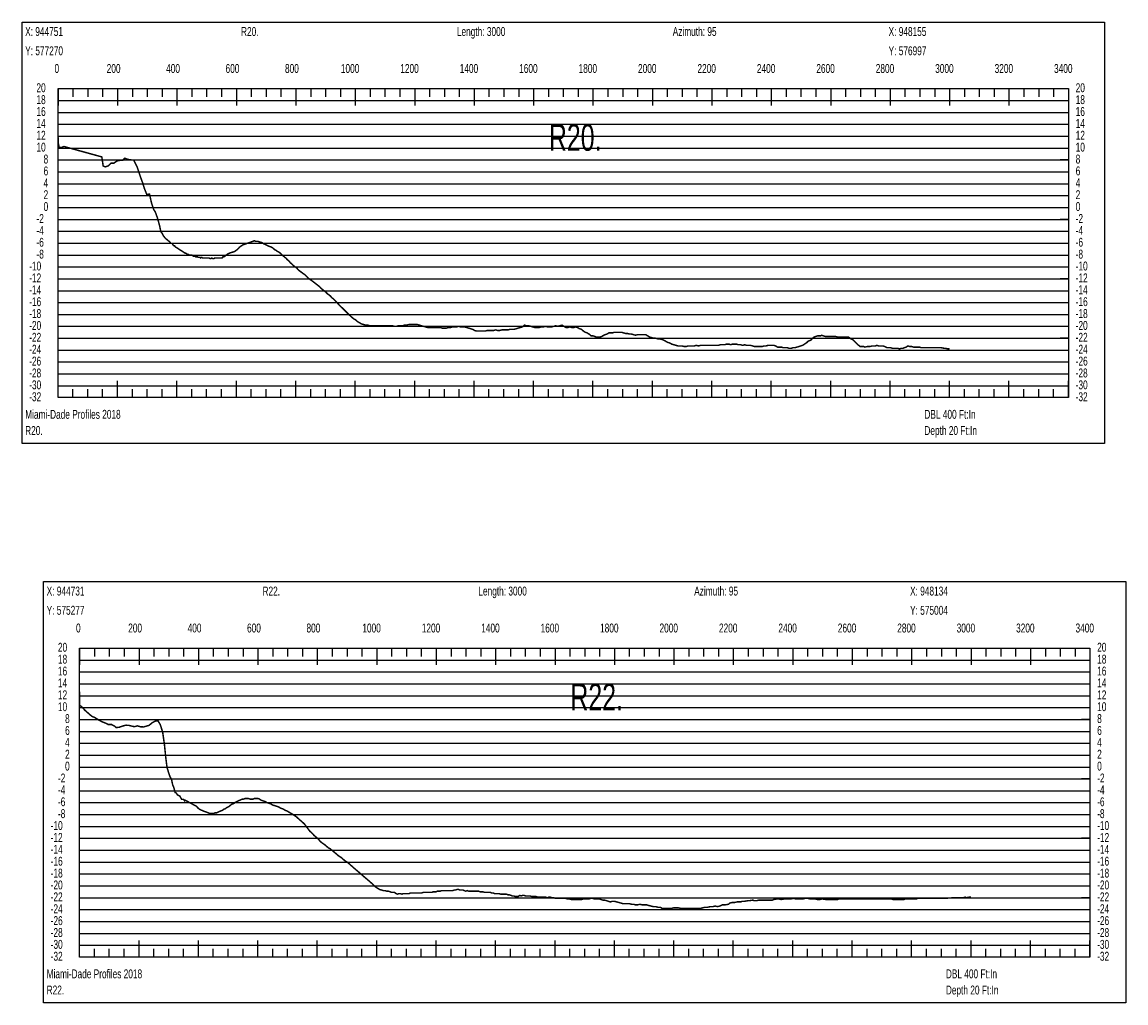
# Model space of a CAD drawing. Header units: inches. Extents: x 471865 to 538526, y 1054316 to 1102451.
# Tile 11 of 114: x 476383 to 480097, y 1067989 to 1071291. Entities that reach past the tile are written whole.
import ezdxf

# ---------------------------------------------------------------- set-up
doc = ezdxf.new("R2010")
doc.units = ezdxf.units.IN
doc.header["$MEASUREMENT"] = 0
for name, color, linetype in [('LABELS', 7, 'Continuous'), ('X_Gr1', 7, 'Continuous'), ('XSECTION', 7, 'Continuous')]:
    doc.layers.add(name, color=color, linetype=linetype)
doc.styles.get("Standard").update_dxf_attribs({"font": 'arial.ttf'})

msp = doc.modelspace()

# ---------------------------------------------------------------- linework, layer by layer
at = {"layer": 'X_Gr1', "color": 6, "linetype": 'Continuous', "lineweight": 18, "true_color": 0xff00ff, "transparency": 33554687, "const_width": 5}
for points in [[(476504, 1070903.7), (476504, 1070903.7), (476504.2, 1070885.2), (476508, 1070867.6), (476517.8, 1070869.3), (476523.8, 1070871.8), (476651.1, 1070836.7), (476655.8, 1070806.1), (476663.1, 1070803.3), (476672.6, 1070806.4), (476682.3, 1070815.9), (476692, 1070815.8), (476702.1, 1070823.1), (476711.5, 1070825), (476721.3, 1070825.3), (476728.6, 1070832.3), (476739, 1070828.2), (476748.7, 1070826.7), (476758.2, 1070826.1), (476770.8, 1070801.1), (476779.7, 1070773.6), (476788.4, 1070749.7), (476794.4, 1070730.3), (476802.4, 1070710.4), (476811.7, 1070711.5), (476818, 1070683.3), (476825.3, 1070660.5), (476831, 1070651.7), (476838, 1070632.5), (476845.3, 1070606.2), (476849.9, 1070585), (476853.9, 1070579.8), (476859, 1070570.4), (476863.7, 1070564.4), (476868.4, 1070560.1), (476873.5, 1070555.6), (476878.4, 1070552), (476883.3, 1070546.1), (476887.8, 1070545.2), (476892.2, 1070538.2), (476895.7, 1070537.6), (476899, 1070533.7), (476900.9, 1070532.5), (476907.1, 1070528.5), (476913.3, 1070524.5), (476919.5, 1070520.5), (476925.7, 1070516.5), (476931.8, 1070512.5), (476934.1, 1070512.5), (476936.8, 1070510.5), (476939.8, 1070508.5), (476942.9, 1070508.5), (476945.7, 1070506.5), (476948.1, 1070506.5), (476950.1, 1070506.5), (476952, 1070506.5), (476954.2, 1070506.5), (476956.2, 1070504.5), (476957.9, 1070504.5), (476959.7, 1070502.5), (476961.6, 1070502.5), (476963.3, 1070502.5), (476965.2, 1070502.5), (476967.4, 1070500.5), (476969.3, 1070500.5), (476970.9, 1070500.5), (476973.1, 1070500.5), (476975.5, 1070498.5), (476977.6, 1070498.5), (476979.3, 1070498.5), (476981.2, 1070498.5), (476983.2, 1070496.5), (476985.3, 1070498.5), (476987.4, 1070498.5), (476989.7, 1070496.5), (476992, 1070496.5), (476994.4, 1070496.5), (476996.7, 1070496.5), (476998.9, 1070496.5), (477001.3, 1070496.5), (477003.7, 1070496.5), (477006.3, 1070496.5), (477009.2, 1070496.5), (477012.5, 1070496.5), (477015.7, 1070494.5), (477018.4, 1070494.5), (477021.3, 1070496.5), (477024.9, 1070494.5), (477028.4, 1070494.5), (477031.2, 1070496.5), (477033.9, 1070496.5), (477037.3, 1070496.5), (477041, 1070496.5), (477044.1, 1070496.5), (477046.7, 1070496.5), (477049.6, 1070496.5), (477052.8, 1070496.5), (477055.9, 1070496.5), (477058.8, 1070500.5), (477062.3, 1070500.5), (477075.5, 1070510.5), (477080.2, 1070512.5), (477086, 1070514.5), (477092.2, 1070516.5), (477098.2, 1070518.5), (477103.7, 1070522.5), (477108.9, 1070526.5), (477114.1, 1070532.5), (477119.6, 1070536.5), (477125.3, 1070540.5), (477131.2, 1070542.5), (477136.9, 1070544.5), (477142.5, 1070546.5), (477148.1, 1070548.5), (477153.6, 1070550.5), (477164.4, 1070554.5), (477170, 1070552.5), (477175.9, 1070552.5), (477182.5, 1070550.5), (477189.3, 1070548.5), (477195.4, 1070544.5), (477200.3, 1070542.5), (477204.2, 1070540.5), (477208, 1070538.5), (477212.6, 1070536.5), (477217.8, 1070534.5), (477223.4, 1070532.5), (477228.5, 1070528.5), (477233, 1070524.5), (477237.4, 1070522.5), (477242.1, 1070518.5), (477247.1, 1070516.5), (477251.9, 1070512.5), (477256.4, 1070508.5), (477260.5, 1070504.5), (477265, 1070500.5), (477270.2, 1070496.5), (477275.8, 1070490.5), (477280.9, 1070486.5), (477285.4, 1070480.5), (477290.4, 1070476.5), (477296.2, 1070470.5), (477302.1, 1070466.5), (477307.5, 1070462.5), (477312.4, 1070456.5), (477317.4, 1070452.5), (477322.8, 1070448.5), (477328.4, 1070444.5), (477334.3, 1070440.5), (477340.3, 1070434.5), (477345.9, 1070428.5), (477351.5, 1070424.5), (477357.2, 1070420.5), (477362.7, 1070416.5), (477367.9, 1070412.5), (477372.9, 1070408.5), (477378.1, 1070404.5), (477383.4, 1070400.5), (477388.7, 1070394.5), (477393.7, 1070390.5), (477398.7, 1070386.5), (477404.2, 1070382.5), (477409.8, 1070376.5), (477415.2, 1070372.5), (477420.4, 1070368.5), (477425.6, 1070362.5), (477430.9, 1070358.5), (477436.7, 1070352.5), (477442.5, 1070346.5), (477448.1, 1070340.5), (477453.8, 1070334.5), (477460.1, 1070328.5), (477466.3, 1070322.5), (477472.2, 1070316.5), (477478.1, 1070310.5), (477484.3, 1070304.5), (477490.9, 1070298.5), (477497.8, 1070292.5), (477504.8, 1070288.5), (477511.6, 1070282.5), (477518.3, 1070278.5), (477525.3, 1070274.5), (477532.4, 1070272.5), (477539.3, 1070270.5), (477546.2, 1070270.5), (477553.2, 1070268.5), (477560.1, 1070268.5), (477566.8, 1070268.5), (477573.8, 1070268.5), (477581, 1070268.5), (477587.8, 1070268.5), (477594.4, 1070268.5), (477601.2, 1070268.5), (477608.4, 1070268.5), (477615.4, 1070268.5), (477622, 1070268.5), (477628.9, 1070268.5), (477635.9, 1070266.5), (477642.8, 1070266.5), (477649.4, 1070268.5), (477656, 1070268.5), (477662.8, 1070268.5), (477669.8, 1070270.5), (477677.1, 1070270.5), (477684.2, 1070272.5), (477691.3, 1070272.5), (477698.5, 1070272.5), (477705.6, 1070272.5), (477712.8, 1070272.5), (477719.8, 1070270.5), (477726.6, 1070268.5), (477733.5, 1070266.5), (477740.6, 1070264.5), (477747.9, 1070262.5), (477754.9, 1070262.5), (477761.9, 1070262.5), (477769.1, 1070262.5), (477776.2, 1070262.5), (477783.2, 1070262.5), (477789.9, 1070262.5), (477796.6, 1070260.5), (477803.7, 1070260.5), (477810.8, 1070260.5), (477817.8, 1070262.5), (477824.5, 1070262.5), (477831.4, 1070264.5), (477838.6, 1070264.5), (477845.3, 1070264.5), (477851.9, 1070266.5), (477858.5, 1070264.5), (477865.2, 1070264.5), (477872.1, 1070264.5), (477879, 1070262.5), (477885.6, 1070260.5), (477892.1, 1070258.5), (477898.8, 1070256.5), (477905.8, 1070252.5), (477912.7, 1070250.5), (477919.6, 1070250.5), (477926.7, 1070250.5), (477933.9, 1070250.5), (477940.9, 1070250.5), (477947.9, 1070252.5), (477955.1, 1070252.5), (477962.3, 1070252.5), (477969.3, 1070252.5), (477976.3, 1070254.5), (477983.2, 1070252.5), (477990.1, 1070252.5), (477997.1, 1070254.5), (478004.1, 1070254.5), (478011.3, 1070254.5), (478018.1, 1070254.5), (478025.1, 1070256.5), (478032.1, 1070256.5), (478039.3, 1070256.5), (478046, 1070258.5), (478052.6, 1070260.5), (478059.3, 1070262.5), (478066.3, 1070264.5), (478073.5, 1070270.5), (478080.7, 1070268.5), (478087.7, 1070268.5), (478094.6, 1070266.5), (478101.5, 1070264.5), (478108.6, 1070262.5), (478115.9, 1070262.5), (478123, 1070262.5), (478130.1, 1070264.5), (478137.1, 1070264.5), (478144.1, 1070266.5), (478151.1, 1070264.5), (478158.1, 1070264.5), (478165.1, 1070264.5), (478171.9, 1070266.5), (478178.6, 1070268.5), (478185.8, 1070266.5), (478192.8, 1070268.5), (478199.7, 1070270.5), (478206.3, 1070266.5), (478213, 1070262.5), (478219.6, 1070262.5), (478226.2, 1070264.5), (478232.9, 1070262.5), (478239.5, 1070262.5), (478245.6, 1070264.5), (478252, 1070262.5), (478258.5, 1070258.5), (478265.2, 1070256.5), (478271.9, 1070250.5), (478278, 1070246.5), (478284.1, 1070244.5), (478290.8, 1070240.5), (478297.7, 1070234.5), (478303.8, 1070234.5), (478309.5, 1070232.5), (478315.4, 1070230.5), (478321.6, 1070230.5), (478328.3, 1070230.5), (478334.4, 1070232.5), (478339.9, 1070236.5), (478345.6, 1070238.5), (478351.5, 1070240.5), (478357.7, 1070244.5), (478363.9, 1070244.5), (478369.9, 1070244.5), (478375.7, 1070246.5), (478381.7, 1070246.5), (478388.3, 1070246.5), (478394.8, 1070246.5), (478400.8, 1070246.5), (478406.9, 1070244.5), (478413.4, 1070242.5), (478420.5, 1070242.5), (478427.1, 1070240.5), (478433.5, 1070240.5), (478440.3, 1070238.5), (478447.1, 1070236.5), (478454.1, 1070238.5), (478460.9, 1070238.5), (478467.5, 1070238.5), (478474.1, 1070238.5), (478481, 1070238.5), (478488.2, 1070234.5), (478494.8, 1070230.5), (478501.2, 1070228.5), (478507.7, 1070226.5), (478514.5, 1070226.5), (478521.5, 1070224.5), (478528.3, 1070224.5), (478534.7, 1070222.5), (478541.4, 1070220.5), (478548.2, 1070216.5), (478555.2, 1070212.5), (478562.2, 1070210.5), (478569.1, 1070206.5), (478576.1, 1070204.5), (478583.2, 1070202.5), (478590.3, 1070200.5), (478597.1, 1070200.5), (478603.7, 1070200.5), (478610.6, 1070198.5), (478617.5, 1070198.5), (478624.5, 1070200.5), (478631.7, 1070200.5), (478638.5, 1070200.5), (478645.1, 1070200.5), (478651.9, 1070202.5), (478659, 1070200.5), (478666, 1070202.5), (478672.8, 1070202.5), (478679.4, 1070202.5), (478685.7, 1070202.5), (478692.4, 1070202.5), (478699.3, 1070202.5), (478706.1, 1070202.5), (478712.7, 1070202.5), (478719.2, 1070202.5), (478725.9, 1070202.5), (478732.4, 1070204.5), (478739.1, 1070204.5), (478746.2, 1070204.5), (478753, 1070206.5), (478763.2, 1070206.5), (478766.5, 1070204.5), (478773.5, 1070206.5), (478780.6, 1070206.5), (478787.4, 1070206.5), (478794, 1070204.5), (478800.7, 1070204.5), (478807.7, 1070202.5), (478814.6, 1070204.5), (478821.1, 1070202.5), (478827.7, 1070202.5), (478834.4, 1070202.5), (478841.1, 1070200.5), (478847.8, 1070198.5), (478854.1, 1070198.5), (478860.6, 1070198.5), (478867.1, 1070198.5), (478873.5, 1070198.5), (478880.1, 1070200.5), (478886.6, 1070200.5), (478893.1, 1070202.5), (478899.6, 1070202.5), (478906.3, 1070202.5), (478912.7, 1070202.5), (478918.8, 1070200.5), (478925.4, 1070196.5), (478932.1, 1070196.5), (478938.3, 1070196.5), (478944.4, 1070194.5), (478950.7, 1070194.5), (478957.6, 1070194.5), (478964.6, 1070192.5), (478971.1, 1070192.5), (478977.3, 1070194.5), (478983.8, 1070194.5), (478990.4, 1070196.5), (478996.8, 1070198.5), (479003, 1070200.5), (479009.5, 1070202.5), (479015.7, 1070206.5), (479021.9, 1070210.5), (479028.2, 1070216.5), (479038, 1070220.5), (479041.4, 1070224.5), (479047.9, 1070230.5), (479054.2, 1070232.5), (479060.6, 1070234.5), (479070.3, 1070234.5), (479073.5, 1070236.5), (479079.5, 1070234.5), (479085.8, 1070232.5), (479092.4, 1070232.5), (479099.4, 1070232.5), (479106.5, 1070232.5), (479113.2, 1070232.5), (479119.8, 1070232.5), (479126.9, 1070230.5), (479138.3, 1070230.5), (479142.3, 1070230.5), (479149.7, 1070230.5), (479156.8, 1070230.5), (479164, 1070230.5), (479171.6, 1070224.5), (479179.6, 1070220.5), (479187.5, 1070212.5), (479195.5, 1070204.5), (479203.3, 1070198.5), (479214.8, 1070198.5), (479218.9, 1070196.5), (479227.3, 1070198.5), (479235.9, 1070198.5), (479244, 1070200.5), (479254.9, 1070200.5), (479258.5, 1070202.5), (479265.8, 1070200.5), (479277, 1070200.5), (479280.6, 1070200.5), (479290.2, 1070196.5), (479293.2, 1070194.5), (479299.2, 1070194.5), (479305.7, 1070194.5), (479312.1, 1070192.5), (479320.5, 1070192.5), (479323.3, 1070192.5), (479329.2, 1070192.5), (479335.5, 1070190.5), (479341.2, 1070192.5), (479346.5, 1070192.5), (479352.2, 1070194.5), (479358, 1070196.5), (479364, 1070200.5), (479370.2, 1070198.5), (479376.4, 1070198.5), (479382.8, 1070196.5), (479389.2, 1070196.5), (479395.7, 1070196.5), (479402.5, 1070196.5), (479409.5, 1070194.5), (479416.6, 1070194.5), (479423.2, 1070194.5), (479433.4, 1070194.5), (479436.8, 1070194.5), (479443.5, 1070194.5), (479450.2, 1070194.5), (479456.7, 1070194.5), (479466.3, 1070194.5), (479469.5, 1070194.5), (479476.1, 1070194.5), (479486.6, 1070192.5), (479489.9, 1070192.5), (479499.4, 1070190.5), (479502.6, 1070190.5), (479504, 1070190.1)], [(476576.3, 1069037.1), (476576.3, 1069037.1), (476576.9, 1068991.1), (476585.8, 1068983.9), (476593.7, 1068974.7), (476606.8, 1068963.3), (476617.1, 1068954.2), (476628, 1068949.5), (476638.7, 1068942.7), (476650.1, 1068936.4), (476663.1, 1068931.2), (476672.8, 1068926.2), (476683.7, 1068926.5), (476693.9, 1068920.8), (476699.7, 1068916), (476710.9, 1068917.4), (476721.5, 1068921.2), (476732.3, 1068924), (476742.6, 1068923.4), (476749.5, 1068921.5), (476760.7, 1068919), (476771, 1068921.8), (476782, 1068918.5), (476792, 1068918.2), (476801.4, 1068921), (476810.5, 1068923.5), (476820.2, 1068932.1), (476830.8, 1068937.7), (476839.9, 1068939.2), (476847.8, 1068925.9), (476855.8, 1068901.3), (476861.9, 1068858.8), (476866.2, 1068816.6), (476870.7, 1068781.4), (476874.9, 1068767.8), (476880.9, 1068749.9), (476885.6, 1068742.5), (476889.8, 1068722.4), (476893, 1068716), (476897.9, 1068697.3), (476901.5, 1068696), (476906.2, 1068689), (476910.2, 1068687.1), (476914.1, 1068685.2), (476919.4, 1068675), (476927.8, 1068673.7), (476929.8, 1068669.2), (476932.2, 1068671.3), (476938.5, 1068667.9), (476944.8, 1068664.4), (476951.1, 1068661), (476957.5, 1068657.6), (476963.8, 1068654.1), (476969.3, 1068651.3), (476974.7, 1068645.3), (476979.7, 1068641.3), (476984, 1068639.3), (476988, 1068637.3), (476992.6, 1068635.3), (476998.1, 1068633.3), (477003.6, 1068631.3), (477008.8, 1068629.3), (477013.5, 1068627.3), (477017.9, 1068627.3), (477022.7, 1068627.3), (477027.9, 1068627.3), (477033.2, 1068629.3), (477037.9, 1068629.3), (477042.1, 1068631.3), (477046.4, 1068633.3), (477051.2, 1068635.3), (477056.6, 1068637.3), (477062.1, 1068641.3), (477067.3, 1068643.3), (477072.4, 1068647.3), (477077.4, 1068649.3), (477082.6, 1068653.3), (477087.4, 1068657.3), (477092.1, 1068659.3), (477097, 1068661.3), (477101.6, 1068665.3), (477105.9, 1068667.3), (477110.2, 1068669.3), (477114.8, 1068671.3), (477119.6, 1068673.3), (477124, 1068675.3), (477128.4, 1068675.3), (477133.2, 1068677.3), (477138.7, 1068677.3), (477144.4, 1068677.3), (477149.9, 1068675.3), (477155.4, 1068675.3), (477160.5, 1068675.3), (477164.7, 1068677.3), (477168.6, 1068677.3), (477172.6, 1068677.3), (477177.1, 1068677.3), (477182, 1068675.3), (477187.5, 1068671.3), (477193.9, 1068669.3), (477200.5, 1068667.3), (477207, 1068663.3), (477213.4, 1068661.3), (477219.7, 1068659.3), (477226.1, 1068655.3), (477232.5, 1068653.3), (477239, 1068651.3), (477245.6, 1068649.3), (477251.8, 1068645.3), (477257.4, 1068643.3), (477262.8, 1068641.3), (477268.3, 1068637.3), (477274.4, 1068635.3), (477281, 1068631.3), (477288, 1068627.3), (477294.6, 1068623.3), (477300.8, 1068619.3), (477306.6, 1068615.3), (477312.8, 1068609.3), (477319.7, 1068603.3), (477326.6, 1068597.3), (477333.1, 1068591.3), (477339.1, 1068583.3), (477345, 1068575.3), (477351.2, 1068567.3), (477358, 1068561.3), (477365.2, 1068553.3), (477372.3, 1068547.3), (477379.2, 1068541.3), (477386, 1068533.3), (477392.7, 1068527.3), (477399.4, 1068523.3), (477406.4, 1068517.3), (477413.4, 1068511.3), (477420.7, 1068507.3), (477427.8, 1068501.3), (477434.9, 1068495.3), (477442.1, 1068489.3), (477449.1, 1068483.3), (477456, 1068479.3), (477462.8, 1068473.3), (477469.7, 1068467.3), (477476.8, 1068463.3), (477483.8, 1068457.3), (477490.7, 1068451.3), (477497.4, 1068445.3), (477504.3, 1068439.3), (477511.4, 1068433.3), (477518.5, 1068427.3), (477525.3, 1068421.3), (477532.1, 1068415.3), (477539.2, 1068409.3), (477546.3, 1068403.3), (477553.2, 1068397.3), (477560, 1068391.3), (477566.4, 1068385.3), (477572.7, 1068379.3), (477579.2, 1068375.3), (477585.7, 1068371.3), (477592, 1068369.3), (477598, 1068367.3), (477604.1, 1068367.3), (477610, 1068365.3), (477615.6, 1068365.3), (477621.2, 1068363.3), (477626.7, 1068361.3), (477631.8, 1068361.3), (477636.3, 1068361.3), (477641.2, 1068357.3), (477646.5, 1068355.3), (477651.3, 1068357.3), (477655.8, 1068357.3), (477660.9, 1068355.3), (477666.3, 1068357.3), (477671, 1068357.3), (477675.5, 1068357.3), (477680.2, 1068357.3), (477685.2, 1068357.3), (477690.1, 1068359.3), (477694.8, 1068359.3), (477699.3, 1068359.3), (477704.1, 1068359.3), (477709, 1068359.3), (477713.8, 1068359.3), (477718.6, 1068359.3), (477723.2, 1068359.3), (477727.9, 1068359.3), (477732.7, 1068361.3), (477737.7, 1068361.3), (477742.4, 1068361.3), (477747, 1068361.3), (477751.8, 1068361.3), (477756.6, 1068361.3), (477761.4, 1068361.3), (477766.4, 1068363.3), (477771.2, 1068363.3), (477775.8, 1068363.3), (477780.4, 1068365.3), (477785.2, 1068365.3), (477789.9, 1068365.3), (477794.4, 1068367.3), (477799.1, 1068367.3), (477803.8, 1068367.3), (477808.3, 1068367.3), (477813.1, 1068367.3), (477818.1, 1068367.3), (477823, 1068367.3), (477827.5, 1068367.3), (477832.2, 1068367.3), (477837.3, 1068369.3), (477842.2, 1068369.3), (477846.7, 1068371.3), (477851.2, 1068371.3), (477856.3, 1068369.3), (477861.5, 1068369.3), (477866.2, 1068369.3), (477870.9, 1068367.3), (477875.8, 1068365.3), (477880.6, 1068367.3), (477885.6, 1068365.3), (477890.4, 1068365.3), (477895.1, 1068365.3), (477899.7, 1068365.3), (477904.6, 1068365.3), (477909.6, 1068365.3), (477914.6, 1068365.3), (477919.5, 1068365.3), (477924.2, 1068363.3), (477929.1, 1068363.3), (477934.1, 1068363.3), (477939, 1068361.3), (477943.8, 1068361.3), (477948.6, 1068361.3), (477953.4, 1068361.3), (477958.4, 1068361.3), (477963.4, 1068359.3), (477968.4, 1068359.3), (477973, 1068357.3), (477977.6, 1068357.3), (477982.8, 1068357.3), (477988.1, 1068357.3), (477992.9, 1068355.3), (477997.7, 1068355.3), (478002.9, 1068355.3), (478008.2, 1068355.3), (478013, 1068355.3), (478017.6, 1068353.3), (478022.5, 1068353.3), (478027.6, 1068351.3), (478032.5, 1068349.3), (478037.3, 1068349.3), (478042.3, 1068347.3), (478047.4, 1068347.3), (478052.5, 1068347.3), (478057.5, 1068351.3), (478062.3, 1068349.3), (478067.4, 1068351.3), (478072.3, 1068351.3), (478077.5, 1068349.3), (478082.7, 1068349.3), (478087.6, 1068349.3), (478092.5, 1068349.3), (478097.7, 1068347.3), (478103.1, 1068347.3), (478108.4, 1068347.3), (478113.2, 1068347.3), (478118.3, 1068345.3), (478123.7, 1068345.3), (478129.2, 1068345.3), (478134.6, 1068345.3), (478139.5, 1068345.3), (478144.8, 1068345.3), (478150.3, 1068343.3), (478155.5, 1068345.3), (478160.6, 1068345.3), (478166, 1068343.3), (478171.9, 1068343.3), (478177.7, 1068341.3), (478183.2, 1068341.3), (478188.7, 1068341.3), (478194.3, 1068341.3), (478200.3, 1068341.3), (478206.2, 1068341.3), (478211.9, 1068341.3), (478218, 1068339.3), (478224.5, 1068339.3), (478231.3, 1068337.3), (478237.9, 1068337.3), (478244.1, 1068337.3), (478250.8, 1068337.3), (478257.9, 1068337.3), (478265.2, 1068337.3), (478271.7, 1068339.3), (478277.8, 1068339.3), (478284.3, 1068339.3), (478290.8, 1068339.3), (478297, 1068341.3), (478302.8, 1068341.3), (478308.5, 1068339.3), (478314.3, 1068339.3), (478322.8, 1068339.3), (478325.6, 1068339.3), (478331.1, 1068337.3), (478336.8, 1068335.3), (478343.2, 1068335.3), (478349.8, 1068333.3), (478356.3, 1068331.3), (478362.5, 1068329.3), (478368.7, 1068331.3), (478376, 1068331.3), (478383.6, 1068329.3), (478391.1, 1068327.3), (478398.1, 1068325.3), (478404.7, 1068323.3), (478411.7, 1068323.3), (478418.8, 1068323.3), (478426.3, 1068323.3), (478433.7, 1068321.3), (478440.6, 1068321.3), (478447.2, 1068319.3), (478454, 1068319.3), (478461.9, 1068321.3), (478470.1, 1068319.3), (478477.7, 1068319.3), (478484.6, 1068319.3), (478491.5, 1068317.3), (478499.2, 1068315.3), (478507.3, 1068313.3), (478515.2, 1068313.3), (478522.7, 1068311.3), (478529.8, 1068311.3), (478537.4, 1068307.3), (478545.2, 1068307.3), (478556.6, 1068307.3), (478560.5, 1068307.3), (478567.9, 1068307.3), (478575.4, 1068309.3), (478583.1, 1068309.3), (478591.3, 1068309.3), (478599.9, 1068307.3), (478608, 1068307.3), (478615.7, 1068307.3), (478623.2, 1068307.3), (478635.6, 1068307.3), (478640.2, 1068307.3), (478649.1, 1068307.3), (478657.7, 1068307.3), (478665.4, 1068307.3), (478673, 1068309.3), (478681.3, 1068311.3), (478689.9, 1068311.3), (478698.8, 1068313.3), (478707.2, 1068313.3), (478715.2, 1068315.3), (478723.1, 1068313.3), (478730.9, 1068315.3), (478739.3, 1068319.3), (478747.9, 1068319.3), (478760.5, 1068321.3), (478764.6, 1068325.3), (478772.2, 1068327.3), (478780.4, 1068327.3), (478789, 1068329.3), (478801.5, 1068329.3), (478805.5, 1068331.3), (478813.1, 1068331.3), (478825.3, 1068333.3), (478829.6, 1068333.3), (478842.2, 1068335.3), (478846.4, 1068333.3), (478854.2, 1068333.3), (478862.2, 1068335.3), (478870.5, 1068335.3), (478883, 1068335.3), (478887.3, 1068335.3), (478895.4, 1068335.3), (478907.7, 1068335.3), (478911.8, 1068337.3), (478924.2, 1068339.3), (478928.6, 1068339.3), (478937, 1068337.3), (478949.2, 1068339.3), (478953.3, 1068339.3), (478965.4, 1068339.3), (478969.6, 1068339.3), (478977.7, 1068341.3), (478986, 1068339.3), (478994.3, 1068339.3), (479006.4, 1068339.3), (479010.5, 1068339.3), (479018.3, 1068341.3), (479026.4, 1068341.3), (479034.7, 1068339.3), (479047, 1068339.3), (479051.1, 1068339.3), (479059.1, 1068337.3), (479067.1, 1068337.3), (479075.3, 1068339.3), (479087.8, 1068337.3), (479092.1, 1068337.3), (479099.8, 1068337.3), (479111.4, 1068337.3), (479115.4, 1068337.3), (479127.2, 1068337.3), (479131.2, 1068339.3), (479138.6, 1068339.3), (479150.2, 1068339.3), (479154.1, 1068339.3), (479165.5, 1068339.3), (479173.3, 1068339.3), (479177.2, 1068339.3), (479189.2, 1068339.3), (479193.2, 1068339.3), (479205, 1068339.3), (479213.2, 1068339.3), (479217.1, 1068339.3), (479228.8, 1068339.3), (479232.8, 1068339.3), (479240.4, 1068339.3), (479252.3, 1068339.3), (479256.2, 1068339.3), (479268.5, 1068339.3), (479272.6, 1068339.3), (479280.6, 1068339.3), (479288.7, 1068339.3), (479296.6, 1068339.3), (479309, 1068339.3), (479313.2, 1068337.3), (479321.5, 1068337.3), (479330, 1068337.3), (479338.2, 1068337.3), (479350.7, 1068337.3), (479354.9, 1068339.3), (479363.1, 1068339.3), (479371.5, 1068339.3), (479379.7, 1068339.3), (479392.2, 1068339.3), (479396.4, 1068341.3), (479404.7, 1068341.3), (479417.7, 1068341.3), (479422, 1068341.3), (479434.1, 1068341.3), (479441.9, 1068341.3), (479445.7, 1068341.3), (479457.8, 1068341.3), (479461.9, 1068341.3), (479474.3, 1068341.3), (479482.5, 1068341.3), (479487.7, 1068341.5), (479492.9, 1068341.8), (479498.1, 1068342.1), (479503.3, 1068342.3), (479508.5, 1068342.6), (479513.7, 1068342.9), (479518.8, 1068343.1), (479521.3, 1068343.3), (479525.1, 1068343.3), (479535.7, 1068343.3), (479539, 1068343.3), (479549.7, 1068343.3), (479556.9, 1068345.3), (479560.4, 1068343.3), (479570.5, 1068345.3), (479573.7, 1068345.3), (479576.3, 1068345.3)]]:
    msp.add_lwpolyline(points, dxfattribs=at)
at = {"layer": 'XSECTION', "color": 18, "linetype": 'Continuous', "true_color": 0x000000}
for points in [[(476382.8, 1071290.5), (480025.2, 1071290.5), (480025.2, 1069872.5), (476382.8, 1069872.5), (476382.8, 1071290.5)], [(476504, 1071066.5), (479904, 1071066.5), (479904, 1070026.5), (476504, 1070026.5), (476504, 1071066.5)], [(476504, 1071066.5), (476504, 1071010.1)], [(476504, 1071066.5), (476504, 1071010.1)], [(476504, 1071066.5), (476504, 1071038.5)], [(476504, 1071066.5), (476504, 1071038.5)], [(476554, 1071066.5), (476554, 1071038.5)], [(476604, 1071066.5), (476604, 1071038.5)], [(476654, 1071066.5), (476654, 1071038.5)], [(476704, 1071066.5), (476704, 1071010.1)], [(476704, 1071066.5), (476704, 1071038.5)], [(476754, 1071066.5), (476754, 1071038.5)], [(476804, 1071066.5), (476804, 1071038.5)], [(476854, 1071066.5), (476854, 1071038.5)], [(476904, 1071066.5), (476904, 1071010.1)], [(476904, 1071066.5), (476904, 1071038.5)], [(476954, 1071066.5), (476954, 1071038.5)], [(477004, 1071066.5), (477004, 1071038.5)], [(477054, 1071066.5), (477054, 1071038.5)], [(477104, 1071066.5), (477104, 1071010.1)], [(477104, 1071066.5), (477104, 1071038.5)], [(477154, 1071066.5), (477154, 1071038.5)], [(477204, 1071066.5), (477204, 1071038.5)], [(477254, 1071066.5), (477254, 1071038.5)], [(477304, 1071066.5), (477304, 1071010.1)], [(477304, 1071066.5), (477304, 1071038.5)], [(477354, 1071066.5), (477354, 1071038.5)], [(477404, 1071066.5), (477404, 1071038.5)], [(477454, 1071066.5), (477454, 1071038.5)], [(477504, 1071066.5), (477504, 1071010.1)], [(477504, 1071066.5), (477504, 1071038.5)], [(477554, 1071066.5), (477554, 1071038.5)], [(477604, 1071066.5), (477604, 1071038.5)], [(477654, 1071066.5), (477654, 1071038.5)], [(477704, 1071066.5), (477704, 1071010.1)], [(477704, 1071066.5), (477704, 1071038.5)], [(477754, 1071066.5), (477754, 1071038.5)], [(477804, 1071066.5), (477804, 1071038.5)], [(477854, 1071066.5), (477854, 1071038.5)], [(477904, 1071066.5), (477904, 1071010.1)], [(477904, 1071066.5), (477904, 1071038.5)], [(477954, 1071066.5), (477954, 1071038.5)], [(478004, 1071066.5), (478004, 1071038.5)], [(478054, 1071066.5), (478054, 1071038.5)], [(478104, 1071066.5), (478104, 1071010.1)], [(478104, 1071066.5), (478104, 1071038.5)], [(478154, 1071066.5), (478154, 1071038.5)], [(478204, 1071066.5), (478204, 1071038.5)], [(478254, 1071066.5), (478254, 1071038.5)], [(478304, 1071066.5), (478304, 1071010.1)], [(478304, 1071066.5), (478304, 1071038.5)], [(478354, 1071066.5), (478354, 1071038.5)], [(478404, 1071066.5), (478404, 1071038.5)], [(478454, 1071066.5), (478454, 1071038.5)], [(478504, 1071066.5), (478504, 1071010.1)], [(478504, 1071066.5), (478504, 1071038.5)], [(478554, 1071066.5), (478554, 1071038.5)], [(478604, 1071066.5), (478604, 1071038.5)], [(478654, 1071066.5), (478654, 1071038.5)], [(478704, 1071066.5), (478704, 1071010.1)], [(478704, 1071066.5), (478704, 1071038.5)], [(478754, 1071066.5), (478754, 1071038.5)], [(478804, 1071066.5), (478804, 1071038.5)], [(478854, 1071066.5), (478854, 1071038.5)], [(478904, 1071066.5), (478904, 1071010.1)], [(478904, 1071066.5), (478904, 1071038.5)], [(478954, 1071066.5), (478954, 1071038.5)], [(479004, 1071066.5), (479004, 1071038.5)], [(479054, 1071066.5), (479054, 1071038.5)], [(479104, 1071066.5), (479104, 1071010.1)], [(479104, 1071066.5), (479104, 1071038.5)], [(479154, 1071066.5), (479154, 1071038.5)], [(479204, 1071066.5), (479204, 1071038.5)], [(479254, 1071066.5), (479254, 1071038.5)], [(479304, 1071066.5), (479304, 1071010.1)], [(479304, 1071066.5), (479304, 1071038.5)], [(479354, 1071066.5), (479354, 1071038.5)], [(479404, 1071066.5), (479404, 1071038.5)], [(479454, 1071066.5), (479454, 1071038.5)], [(479504, 1071066.5), (479504, 1071010.1)], [(479504, 1071066.5), (479504, 1071038.5)], [(479554, 1071066.5), (479554, 1071038.5)], [(479604, 1071066.5), (479604, 1071038.5)], [(479654, 1071066.5), (479654, 1071038.5)], [(479704, 1071066.5), (479704, 1071010.1)], [(479704, 1071066.5), (479704, 1071038.5)], [(479754, 1071066.5), (479754, 1071038.5)], [(479804, 1071066.5), (479804, 1071038.5)], [(479854, 1071066.5), (479854, 1071038.5)], [(479904, 1071066.5), (479904, 1071010.1)], [(479904, 1071066.5), (479904, 1071038.5)], [(476504, 1070826.5), (476532, 1070826.5)], [(479904, 1070826.5), (479876, 1070826.5)], [(476504, 1070626.5), (476532, 1070626.5)], [(479904, 1070626.5), (479876, 1070626.5)], [(476504, 1070426.5), (476532, 1070426.5)], [(479904, 1070426.5), (479876, 1070426.5)], [(476504, 1070226.5), (476532, 1070226.5)], [(479904, 1070226.5), (479876, 1070226.5)], [(476504, 1070026.5), (476504, 1070082.9)], [(476504, 1070026.5), (476504, 1070082.9)], [(476704, 1070026.5), (476704, 1070082.9)], [(476904, 1070026.5), (476904, 1070082.9)], [(477104, 1070026.5), (477104, 1070082.9)], [(477304, 1070026.5), (477304, 1070082.9)], [(477504, 1070026.5), (477504, 1070082.9)], [(477704, 1070026.5), (477704, 1070082.9)], [(477904, 1070026.5), (477904, 1070082.9)], [(478104, 1070026.5), (478104, 1070082.9)], [(478304, 1070026.5), (478304, 1070082.9)], [(478504, 1070026.5), (478504, 1070082.9)], [(478704, 1070026.5), (478704, 1070082.9)], [(478904, 1070026.5), (478904, 1070082.9)], [(479104, 1070026.5), (479104, 1070082.9)], [(479304, 1070026.5), (479304, 1070082.9)], [(479504, 1070026.5), (479504, 1070082.9)], [(479704, 1070026.5), (479704, 1070082.9)], [(479904, 1070026.5), (479904, 1070082.9)], [(476504, 1070026.5), (476504, 1070054.5)], [(476504, 1070026.5), (476504, 1070054.5)], [(476554, 1070026.5), (476554, 1070054.5)], [(476604, 1070026.5), (476604, 1070054.5)], [(476654, 1070026.5), (476654, 1070054.5)], [(476704, 1070026.5), (476704, 1070054.5)], [(476754, 1070026.5), (476754, 1070054.5)], [(476804, 1070026.5), (476804, 1070054.5)], [(476854, 1070026.5), (476854, 1070054.5)], [(476904, 1070026.5), (476904, 1070054.5)], [(476954, 1070026.5), (476954, 1070054.5)], [(477004, 1070026.5), (477004, 1070054.5)], [(477054, 1070026.5), (477054, 1070054.5)], [(477104, 1070026.5), (477104, 1070054.5)], [(477154, 1070026.5), (477154, 1070054.5)], [(477204, 1070026.5), (477204, 1070054.5)], [(477254, 1070026.5), (477254, 1070054.5)], [(477304, 1070026.5), (477304, 1070054.5)], [(477354, 1070026.5), (477354, 1070054.5)], [(477404, 1070026.5), (477404, 1070054.5)], [(477454, 1070026.5), (477454, 1070054.5)], [(477504, 1070026.5), (477504, 1070054.5)], [(477554, 1070026.5), (477554, 1070054.5)], [(477604, 1070026.5), (477604, 1070054.5)], [(477654, 1070026.5), (477654, 1070054.5)], [(477704, 1070026.5), (477704, 1070054.5)], [(477754, 1070026.5), (477754, 1070054.5)], [(477804, 1070026.5), (477804, 1070054.5)], [(477854, 1070026.5), (477854, 1070054.5)], [(477904, 1070026.5), (477904, 1070054.5)], [(477954, 1070026.5), (477954, 1070054.5)], [(478004, 1070026.5), (478004, 1070054.5)], [(478054, 1070026.5), (478054, 1070054.5)], [(478104, 1070026.5), (478104, 1070054.5)], [(478154, 1070026.5), (478154, 1070054.5)], [(478204, 1070026.5), (478204, 1070054.5)], [(478254, 1070026.5), (478254, 1070054.5)], [(478304, 1070026.5), (478304, 1070054.5)], [(478354, 1070026.5), (478354, 1070054.5)], [(478404, 1070026.5), (478404, 1070054.5)], [(478454, 1070026.5), (478454, 1070054.5)], [(478504, 1070026.5), (478504, 1070054.5)], [(478554, 1070026.5), (478554, 1070054.5)], [(478604, 1070026.5), (478604, 1070054.5)], [(478654, 1070026.5), (478654, 1070054.5)], [(478704, 1070026.5), (478704, 1070054.5)], [(478754, 1070026.5), (478754, 1070054.5)], [(478804, 1070026.5), (478804, 1070054.5)], [(478854, 1070026.5), (478854, 1070054.5)], [(478904, 1070026.5), (478904, 1070054.5)], [(478954, 1070026.5), (478954, 1070054.5)], [(479004, 1070026.5), (479004, 1070054.5)], [(479054, 1070026.5), (479054, 1070054.5)], [(479104, 1070026.5), (479104, 1070054.5)], [(479154, 1070026.5), (479154, 1070054.5)], [(479204, 1070026.5), (479204, 1070054.5)], [(479254, 1070026.5), (479254, 1070054.5)], [(479304, 1070026.5), (479304, 1070054.5)], [(479354, 1070026.5), (479354, 1070054.5)], [(479404, 1070026.5), (479404, 1070054.5)], [(479454, 1070026.5), (479454, 1070054.5)], [(479504, 1070026.5), (479504, 1070054.5)], [(479554, 1070026.5), (479554, 1070054.5)], [(479604, 1070026.5), (479604, 1070054.5)], [(479654, 1070026.5), (479654, 1070054.5)], [(479704, 1070026.5), (479704, 1070054.5)], [(479754, 1070026.5), (479754, 1070054.5)], [(479804, 1070026.5), (479804, 1070054.5)], [(479854, 1070026.5), (479854, 1070054.5)], [(479904, 1070026.5), (479904, 1070054.5)], [(476455.1, 1069407.3), (480097.5, 1069407.3), (480097.5, 1067989.3), (476455.1, 1067989.3), (476455.1, 1069407.3)], [(476576.3, 1069183.3), (479976.3, 1069183.3), (479976.3, 1068143.3), (476576.3, 1068143.3), (476576.3, 1069183.3)], [(476576.3, 1069183.3), (476576.3, 1069126.9)], [(476576.3, 1069183.3), (476576.3, 1069126.9)], [(476576.3, 1069183.3), (476576.3, 1069155.3)], [(476576.3, 1069183.3), (476576.3, 1069155.3)], [(476626.3, 1069183.3), (476626.3, 1069155.3)], [(476676.3, 1069183.3), (476676.3, 1069155.3)], [(476726.3, 1069183.3), (476726.3, 1069155.3)], [(476776.3, 1069183.3), (476776.3, 1069126.9)], [(476776.3, 1069183.3), (476776.3, 1069155.3)], [(476826.3, 1069183.3), (476826.3, 1069155.3)], [(476876.3, 1069183.3), (476876.3, 1069155.3)], [(476926.3, 1069183.3), (476926.3, 1069155.3)], [(476976.3, 1069183.3), (476976.3, 1069126.9)], [(476976.3, 1069183.3), (476976.3, 1069155.3)], [(477026.3, 1069183.3), (477026.3, 1069155.3)], [(477076.3, 1069183.3), (477076.3, 1069155.3)], [(477126.3, 1069183.3), (477126.3, 1069155.3)], [(477176.3, 1069183.3), (477176.3, 1069126.9)], [(477176.3, 1069183.3), (477176.3, 1069155.3)], [(477226.3, 1069183.3), (477226.3, 1069155.3)], [(477276.3, 1069183.3), (477276.3, 1069155.3)], [(477326.3, 1069183.3), (477326.3, 1069155.3)], [(477376.3, 1069183.3), (477376.3, 1069126.9)], [(477376.3, 1069183.3), (477376.3, 1069155.3)], [(477426.3, 1069183.3), (477426.3, 1069155.3)], [(477476.3, 1069183.3), (477476.3, 1069155.3)], [(477526.3, 1069183.3), (477526.3, 1069155.3)], [(477576.3, 1069183.3), (477576.3, 1069126.9)], [(477576.3, 1069183.3), (477576.3, 1069155.3)], [(477626.3, 1069183.3), (477626.3, 1069155.3)], [(477676.3, 1069183.3), (477676.3, 1069155.3)], [(477726.3, 1069183.3), (477726.3, 1069155.3)], [(477776.3, 1069183.3), (477776.3, 1069126.9)], [(477776.3, 1069183.3), (477776.3, 1069155.3)], [(477826.3, 1069183.3), (477826.3, 1069155.3)], [(477876.3, 1069183.3), (477876.3, 1069155.3)], [(477926.3, 1069183.3), (477926.3, 1069155.3)], [(477976.3, 1069183.3), (477976.3, 1069126.9)], [(477976.3, 1069183.3), (477976.3, 1069155.3)], [(478026.3, 1069183.3), (478026.3, 1069155.3)], [(478076.3, 1069183.3), (478076.3, 1069155.3)], [(478126.3, 1069183.3), (478126.3, 1069155.3)], [(478176.3, 1069183.3), (478176.3, 1069126.9)], [(478176.3, 1069183.3), (478176.3, 1069155.3)], [(478226.3, 1069183.3), (478226.3, 1069155.3)], [(478276.3, 1069183.3), (478276.3, 1069155.3)], [(478326.3, 1069183.3), (478326.3, 1069155.3)], [(478376.3, 1069183.3), (478376.3, 1069126.9)], [(478376.3, 1069183.3), (478376.3, 1069155.3)], [(478426.3, 1069183.3), (478426.3, 1069155.3)], [(478476.3, 1069183.3), (478476.3, 1069155.3)], [(478526.3, 1069183.3), (478526.3, 1069155.3)], [(478576.3, 1069183.3), (478576.3, 1069126.9)], [(478576.3, 1069183.3), (478576.3, 1069155.3)], [(478626.3, 1069183.3), (478626.3, 1069155.3)], [(478676.3, 1069183.3), (478676.3, 1069155.3)], [(478726.3, 1069183.3), (478726.3, 1069155.3)], [(478776.3, 1069183.3), (478776.3, 1069126.9)], [(478776.3, 1069183.3), (478776.3, 1069155.3)], [(478826.3, 1069183.3), (478826.3, 1069155.3)], [(478876.3, 1069183.3), (478876.3, 1069155.3)], [(478926.3, 1069183.3), (478926.3, 1069155.3)], [(478976.3, 1069183.3), (478976.3, 1069126.9)], [(478976.3, 1069183.3), (478976.3, 1069155.3)], [(479026.3, 1069183.3), (479026.3, 1069155.3)], [(479076.3, 1069183.3), (479076.3, 1069155.3)], [(479126.3, 1069183.3), (479126.3, 1069155.3)], [(479176.3, 1069183.3), (479176.3, 1069126.9)], [(479176.3, 1069183.3), (479176.3, 1069155.3)], [(479226.3, 1069183.3), (479226.3, 1069155.3)], [(479276.3, 1069183.3), (479276.3, 1069155.3)], [(479326.3, 1069183.3), (479326.3, 1069155.3)], [(479376.3, 1069183.3), (479376.3, 1069126.9)], [(479376.3, 1069183.3), (479376.3, 1069155.3)], [(479426.3, 1069183.3), (479426.3, 1069155.3)], [(479476.3, 1069183.3), (479476.3, 1069155.3)], [(479526.3, 1069183.3), (479526.3, 1069155.3)], [(479576.3, 1069183.3), (479576.3, 1069126.9)], [(479576.3, 1069183.3), (479576.3, 1069155.3)], [(479626.3, 1069183.3), (479626.3, 1069155.3)], [(479676.3, 1069183.3), (479676.3, 1069155.3)], [(479726.3, 1069183.3), (479726.3, 1069155.3)], [(479776.3, 1069183.3), (479776.3, 1069126.9)], [(479776.3, 1069183.3), (479776.3, 1069155.3)], [(479826.3, 1069183.3), (479826.3, 1069155.3)], [(479876.3, 1069183.3), (479876.3, 1069155.3)], [(479926.3, 1069183.3), (479926.3, 1069155.3)], [(479976.3, 1069183.3), (479976.3, 1069126.9)], [(479976.3, 1069183.3), (479976.3, 1069155.3)], [(476576.3, 1068943.3), (476604.3, 1068943.3)], [(479976.3, 1068943.3), (479948.3, 1068943.3)], [(476576.3, 1068743.3), (476604.3, 1068743.3)], [(479976.3, 1068743.3), (479948.3, 1068743.3)], [(476576.3, 1068543.3), (476604.3, 1068543.3)], [(479976.3, 1068543.3), (479948.3, 1068543.3)], [(476576.3, 1068343.3), (476604.3, 1068343.3)], [(479976.3, 1068343.3), (479948.3, 1068343.3)], [(476576.3, 1068143.3), (476576.3, 1068199.7)], [(476576.3, 1068143.3), (476576.3, 1068199.7)], [(476776.3, 1068143.3), (476776.3, 1068199.7)], [(476976.3, 1068143.3), (476976.3, 1068199.7)], [(477176.3, 1068143.3), (477176.3, 1068199.7)], [(477376.3, 1068143.3), (477376.3, 1068199.7)], [(477576.3, 1068143.3), (477576.3, 1068199.7)], [(477776.3, 1068143.3), (477776.3, 1068199.7)], [(477976.3, 1068143.3), (477976.3, 1068199.7)], [(478176.3, 1068143.3), (478176.3, 1068199.7)], [(478376.3, 1068143.3), (478376.3, 1068199.7)], [(478576.3, 1068143.3), (478576.3, 1068199.7)], [(478776.3, 1068143.3), (478776.3, 1068199.7)], [(478976.3, 1068143.3), (478976.3, 1068199.7)], [(479176.3, 1068143.3), (479176.3, 1068199.7)], [(479376.3, 1068143.3), (479376.3, 1068199.7)], [(479576.3, 1068143.3), (479576.3, 1068199.7)], [(479776.3, 1068143.3), (479776.3, 1068199.7)], [(479976.3, 1068143.3), (479976.3, 1068199.7)], [(476576.3, 1068143.3), (476576.3, 1068171.3)], [(476576.3, 1068143.3), (476576.3, 1068171.3)], [(476626.3, 1068143.3), (476626.3, 1068171.3)], [(476676.3, 1068143.3), (476676.3, 1068171.3)], [(476726.3, 1068143.3), (476726.3, 1068171.3)], [(476776.3, 1068143.3), (476776.3, 1068171.3)], [(476826.3, 1068143.3), (476826.3, 1068171.3)], [(476876.3, 1068143.3), (476876.3, 1068171.3)], [(476926.3, 1068143.3), (476926.3, 1068171.3)], [(476976.3, 1068143.3), (476976.3, 1068171.3)], [(477026.3, 1068143.3), (477026.3, 1068171.3)], [(477076.3, 1068143.3), (477076.3, 1068171.3)], [(477126.3, 1068143.3), (477126.3, 1068171.3)], [(477176.3, 1068143.3), (477176.3, 1068171.3)], [(477226.3, 1068143.3), (477226.3, 1068171.3)], [(477276.3, 1068143.3), (477276.3, 1068171.3)], [(477326.3, 1068143.3), (477326.3, 1068171.3)], [(477376.3, 1068143.3), (477376.3, 1068171.3)], [(477426.3, 1068143.3), (477426.3, 1068171.3)], [(477476.3, 1068143.3), (477476.3, 1068171.3)], [(477526.3, 1068143.3), (477526.3, 1068171.3)], [(477576.3, 1068143.3), (477576.3, 1068171.3)], [(477626.3, 1068143.3), (477626.3, 1068171.3)], [(477676.3, 1068143.3), (477676.3, 1068171.3)], [(477726.3, 1068143.3), (477726.3, 1068171.3)], [(477776.3, 1068143.3), (477776.3, 1068171.3)], [(477826.3, 1068143.3), (477826.3, 1068171.3)], [(477876.3, 1068143.3), (477876.3, 1068171.3)], [(477926.3, 1068143.3), (477926.3, 1068171.3)], [(477976.3, 1068143.3), (477976.3, 1068171.3)], [(478026.3, 1068143.3), (478026.3, 1068171.3)], [(478076.3, 1068143.3), (478076.3, 1068171.3)], [(478126.3, 1068143.3), (478126.3, 1068171.3)], [(478176.3, 1068143.3), (478176.3, 1068171.3)], [(478226.3, 1068143.3), (478226.3, 1068171.3)], [(478276.3, 1068143.3), (478276.3, 1068171.3)], [(478326.3, 1068143.3), (478326.3, 1068171.3)], [(478376.3, 1068143.3), (478376.3, 1068171.3)], [(478426.3, 1068143.3), (478426.3, 1068171.3)], [(478476.3, 1068143.3), (478476.3, 1068171.3)], [(478526.3, 1068143.3), (478526.3, 1068171.3)], [(478576.3, 1068143.3), (478576.3, 1068171.3)], [(478626.3, 1068143.3), (478626.3, 1068171.3)], [(478676.3, 1068143.3), (478676.3, 1068171.3)], [(478726.3, 1068143.3), (478726.3, 1068171.3)], [(478776.3, 1068143.3), (478776.3, 1068171.3)], [(478826.3, 1068143.3), (478826.3, 1068171.3)], [(478876.3, 1068143.3), (478876.3, 1068171.3)], [(478926.3, 1068143.3), (478926.3, 1068171.3)], [(478976.3, 1068143.3), (478976.3, 1068171.3)], [(479026.3, 1068143.3), (479026.3, 1068171.3)], [(479076.3, 1068143.3), (479076.3, 1068171.3)], [(479126.3, 1068143.3), (479126.3, 1068171.3)], [(479176.3, 1068143.3), (479176.3, 1068171.3)], [(479226.3, 1068143.3), (479226.3, 1068171.3)], [(479276.3, 1068143.3), (479276.3, 1068171.3)], [(479326.3, 1068143.3), (479326.3, 1068171.3)], [(479376.3, 1068143.3), (479376.3, 1068171.3)], [(479426.3, 1068143.3), (479426.3, 1068171.3)], [(479476.3, 1068143.3), (479476.3, 1068171.3)], [(479526.3, 1068143.3), (479526.3, 1068171.3)], [(479576.3, 1068143.3), (479576.3, 1068171.3)], [(479626.3, 1068143.3), (479626.3, 1068171.3)], [(479676.3, 1068143.3), (479676.3, 1068171.3)], [(479726.3, 1068143.3), (479726.3, 1068171.3)], [(479776.3, 1068143.3), (479776.3, 1068171.3)], [(479826.3, 1068143.3), (479826.3, 1068171.3)], [(479876.3, 1068143.3), (479876.3, 1068171.3)], [(479926.3, 1068143.3), (479926.3, 1068171.3)], [(479976.3, 1068143.3), (479976.3, 1068171.3)]]:
    msp.add_lwpolyline(points, dxfattribs=at)
at = {"layer": 'XSECTION', "color": 18, "true_color": 0x000000}
for points in [[(476504, 1071026.5), (479904, 1071026.5)], [(476504, 1070986.5), (479904, 1070986.5)], [(476504, 1070946.5), (479904, 1070946.5)], [(476504, 1070906.5), (479904, 1070906.5)], [(476504, 1070866.5), (479904, 1070866.5)], [(476504, 1070826.5), (479904, 1070826.5)], [(476504, 1070786.5), (479904, 1070786.5)], [(476504, 1070746.5), (479904, 1070746.5)], [(476504, 1070706.5), (479904, 1070706.5)], [(476504, 1070666.5), (479904, 1070666.5)], [(476504, 1070626.5), (479904, 1070626.5)], [(476504, 1070586.5), (479904, 1070586.5)], [(476504, 1070546.5), (479904, 1070546.5)], [(476504, 1070506.5), (479904, 1070506.5)], [(476504, 1070466.5), (479904, 1070466.5)], [(476504, 1070426.5), (479904, 1070426.5)], [(476504, 1070386.5), (479904, 1070386.5)], [(476504, 1070346.5), (479904, 1070346.5)], [(476504, 1070306.5), (479904, 1070306.5)], [(476504, 1070266.5), (479904, 1070266.5)], [(476504, 1070226.5), (479904, 1070226.5)], [(476504, 1070186.5), (479904, 1070186.5)], [(476504, 1070146.5), (479904, 1070146.5)], [(476504, 1070106.5), (479904, 1070106.5)], [(476504, 1070066.5), (479904, 1070066.5)], [(476576.3, 1069143.3), (479976.3, 1069143.3)], [(476576.3, 1069103.3), (479976.3, 1069103.3)], [(476576.3, 1069063.3), (479976.3, 1069063.3)], [(476576.3, 1069023.3), (479976.3, 1069023.3)], [(476576.3, 1068983.3), (479976.3, 1068983.3)], [(476576.3, 1068943.3), (479976.3, 1068943.3)], [(476576.3, 1068903.3), (479976.3, 1068903.3)], [(476576.3, 1068863.3), (479976.3, 1068863.3)], [(476576.3, 1068823.3), (479976.3, 1068823.3)], [(476576.3, 1068783.3), (479976.3, 1068783.3)], [(476576.3, 1068743.3), (479976.3, 1068743.3)], [(476576.3, 1068703.3), (479976.3, 1068703.3)], [(476576.3, 1068663.3), (479976.3, 1068663.3)], [(476576.3, 1068623.3), (479976.3, 1068623.3)], [(476576.3, 1068583.3), (479976.3, 1068583.3)], [(476576.3, 1068543.3), (479976.3, 1068543.3)], [(476576.3, 1068503.3), (479976.3, 1068503.3)], [(476576.3, 1068463.3), (479976.3, 1068463.3)], [(476576.3, 1068423.3), (479976.3, 1068423.3)], [(476576.3, 1068383.3), (479976.3, 1068383.3)], [(476576.3, 1068343.3), (479976.3, 1068343.3)], [(476576.3, 1068303.3), (479976.3, 1068303.3)], [(476576.3, 1068263.3), (479976.3, 1068263.3)], [(476576.3, 1068223.3), (479976.3, 1068223.3)], [(476576.3, 1068183.3), (479976.3, 1068183.3)]]:
    msp.add_lwpolyline(points, dxfattribs=at)

# ---------------------------------------------------------------- texts
at = {"layer": 'LABELS', "color": 18, "true_color": 0x000000, "width": 0.666667}
for s, height, p in [('X: 944751', 30, (476393.2, 1071243.7)), ('R20.', 30, (477119.6, 1071243.7)), ('Length: 3000', 30, (477846, 1071243.7)), ('Azimuth: 95', 30, (478572.4, 1071243.7)), ('X: 948155', 30, (479298.8, 1071243.7)), ('Y: 577270', 30, (476393.2, 1071178.9)), ('Y: 576997', 30, (479298.8, 1071178.9)), ('0', 30, (476492, 1071119.3)), ('0', 30, (476492, 1071119.3)), ('200', 30, (476667.6, 1071119.3)), ('400', 30, (476867.6, 1071119.3)), ('600', 30, (477067.6, 1071119.3)), ('800', 30, (477267.6, 1071119.3)), ('1000', 30, (477455.6, 1071119.3)), ('1200', 30, (477655.6, 1071119.3)), ('1400', 30, (477855.6, 1071119.3)), ('1600', 30, (478055.6, 1071119.3)), ('1800', 30, (478255.6, 1071119.3)), ('2000', 30, (478455.6, 1071119.3)), ('2200', 30, (478655.6, 1071119.3)), ('2400', 30, (478855.6, 1071119.3)), ('2600', 30, (479055.6, 1071119.3)), ('2800', 30, (479255.6, 1071119.3)), ('3000', 30, (479455.6, 1071119.3)), ('3200', 30, (479655.6, 1071119.3)), ('3400', 30, (479855.6, 1071119.3)), ('20', 30, (476431.2, 1071054.5)), ('20', 30, (479928.4, 1071054.5)), ('18', 30, (476431.2, 1071014.5)), ('18', 30, (479928.4, 1071014.5)), ('16', 30, (476431.2, 1070974.5)), ('16', 30, (479928.4, 1070974.5)), ('14', 30, (476431.2, 1070934.5)), ('R20.', 90, (478155.6, 1070857.3)), ('14', 30, (479928.4, 1070934.5)), ('12', 30, (476431.2, 1070894.5)), ('12', 30, (479928.4, 1070894.5)), ('10', 30, (476431.2, 1070854.5)), ('10', 30, (479928.4, 1070854.5)), ('8', 30, (476455.2, 1070814.5)), ('8', 30, (479928.4, 1070814.5)), ('6', 30, (476455.2, 1070774.5)), ('6', 30, (479928.4, 1070774.5)), ('4', 30, (476455.2, 1070734.5)), ('4', 30, (479928.4, 1070734.5)), ('2', 30, (476455.2, 1070694.5)), ('2', 30, (479928.4, 1070694.5)), ('0', 30, (476455.2, 1070654.5)), ('0', 30, (479928.4, 1070654.5)), ('-2', 30, (476431.2, 1070614.5)), ('-2', 30, (479928.4, 1070614.5)), ('-4', 30, (476431.2, 1070574.5)), ('-4', 30, (479928.4, 1070574.5)), ('-6', 30, (476431.2, 1070534.5)), ('-6', 30, (479928.4, 1070534.5)), ('-8', 30, (476431.2, 1070494.5)), ('-8', 30, (479928.4, 1070494.5)), ('-10', 30, (476406.8, 1070454.5)), ('-10', 30, (479928.4, 1070454.5)), ('-12', 30, (476406.8, 1070414.5)), ('-12', 30, (479928.4, 1070414.5)), ('-14', 30, (476406.8, 1070374.5)), ('-14', 30, (479928.4, 1070374.5)), ('-16', 30, (476406.8, 1070334.5)), ('-16', 30, (479928.4, 1070334.5)), ('-18', 30, (476406.8, 1070294.5)), ('-18', 30, (479928.4, 1070294.5)), ('-20', 30, (476406.8, 1070254.5)), ('-20', 30, (479928.4, 1070254.5)), ('-22', 30, (476406.8, 1070214.5)), ('-22', 30, (479928.4, 1070214.5)), ('-24', 30, (476406.8, 1070174.5)), ('-24', 30, (479928.4, 1070174.5)), ('-26', 30, (476406.8, 1070134.5)), ('-26', 30, (479928.4, 1070134.5)), ('-28', 30, (476406.8, 1070094.5)), ('-28', 30, (479928.4, 1070094.5)), ('-30', 30, (476406.8, 1070054.5)), ('-30', 30, (479928.4, 1070054.5)), ('-32', 30, (476406.8, 1070014.5)), ('-32', 30, (479928.4, 1070014.5)), ('Miami-Dade Profiles 2018', 30, (476393.2, 1069955.3)), ('DBL 400 Ft:In', 30, (479419.2, 1069955.3)), ('Depth 20 Ft:In', 30, (479419.2, 1069900.9)), ('R20.', 30, (476393.2, 1069900.9)), ('X: 944731', 30, (476465.5, 1069360.5)), ('R22.', 30, (477191.9, 1069360.5)), ('Length: 3000', 30, (477918.3, 1069360.5)), ('Azimuth: 95', 30, (478644.7, 1069360.5)), ('X: 948134', 30, (479371.1, 1069360.5)), ('Y: 575277', 30, (476465.5, 1069295.7)), ('Y: 575004', 30, (479371.1, 1069295.7)), ('0', 30, (476564.3, 1069236.1)), ('0', 30, (476564.3, 1069236.1)), ('200', 30, (476739.9, 1069236.1)), ('400', 30, (476939.9, 1069236.1)), ('600', 30, (477139.9, 1069236.1)), ('800', 30, (477339.9, 1069236.1)), ('1000', 30, (477527.9, 1069236.1)), ('1200', 30, (477727.9, 1069236.1)), ('1400', 30, (477927.9, 1069236.1)), ('1600', 30, (478127.9, 1069236.1)), ('1800', 30, (478327.9, 1069236.1)), ('2000', 30, (478527.9, 1069236.1)), ('2200', 30, (478727.9, 1069236.1)), ('2400', 30, (478927.9, 1069236.1)), ('2600', 30, (479127.9, 1069236.1)), ('2800', 30, (479327.9, 1069236.1)), ('3000', 30, (479527.9, 1069236.1)), ('3200', 30, (479727.9, 1069236.1)), ('3400', 30, (479927.9, 1069236.1)), ('20', 30, (476503.5, 1069171.3)), ('20', 30, (480000.7, 1069171.3)), ('18', 30, (476503.5, 1069131.3)), ('18', 30, (480000.7, 1069131.3)), ('16', 30, (476503.5, 1069091.3)), ('16', 30, (480000.7, 1069091.3)), ('14', 30, (476503.5, 1069051.3)), ('14', 30, (480000.7, 1069051.3)), ('12', 30, (476503.5, 1069011.3)), ('R22.', 90, (478227.9, 1068974.1)), ('12', 30, (480000.7, 1069011.3)), ('10', 30, (476503.5, 1068971.3)), ('10', 30, (480000.7, 1068971.3)), ('8', 30, (476527.5, 1068931.3)), ('8', 30, (480000.7, 1068931.3)), ('6', 30, (476527.5, 1068891.3)), ('6', 30, (480000.7, 1068891.3)), ('4', 30, (476527.5, 1068851.3)), ('4', 30, (480000.7, 1068851.3)), ('2', 30, (476527.5, 1068811.3)), ('2', 30, (480000.7, 1068811.3)), ('0', 30, (476527.5, 1068771.3)), ('0', 30, (480000.7, 1068771.3)), ('-2', 30, (476503.5, 1068731.3)), ('-2', 30, (480000.7, 1068731.3)), ('-4', 30, (476503.5, 1068691.3)), ('-4', 30, (480000.7, 1068691.3)), ('-6', 30, (476503.5, 1068651.3)), ('-6', 30, (480000.7, 1068651.3)), ('-8', 30, (476503.5, 1068611.3)), ('-8', 30, (480000.7, 1068611.3)), ('-10', 30, (476479.1, 1068571.3)), ('-10', 30, (480000.7, 1068571.3)), ('-12', 30, (476479.1, 1068531.3)), ('-12', 30, (480000.7, 1068531.3)), ('-14', 30, (476479.1, 1068491.3)), ('-14', 30, (480000.7, 1068491.3)), ('-16', 30, (476479.1, 1068451.3)), ('-16', 30, (480000.7, 1068451.3)), ('-18', 30, (476479.1, 1068411.3)), ('-18', 30, (480000.7, 1068411.3)), ('-20', 30, (476479.1, 1068371.3)), ('-20', 30, (480000.7, 1068371.3)), ('-22', 30, (476479.1, 1068331.3)), ('-22', 30, (480000.7, 1068331.3)), ('-24', 30, (476479.1, 1068291.3)), ('-24', 30, (480000.7, 1068291.3)), ('-26', 30, (476479.1, 1068251.3)), ('-26', 30, (480000.7, 1068251.3)), ('-28', 30, (476479.1, 1068211.3)), ('-28', 30, (480000.7, 1068211.3)), ('-30', 30, (476479.1, 1068171.3)), ('-30', 30, (480000.7, 1068171.3)), ('-32', 30, (476479.1, 1068131.3)), ('-32', 30, (480000.7, 1068131.3)), ('Miami-Dade Profiles 2018', 30, (476465.5, 1068072.1)), ('DBL 400 Ft:In', 30, (479491.5, 1068072.1)), ('R22.', 30, (476465.5, 1068017.7)), ('Depth 20 Ft:In', 30, (479491.5, 1068017.7))]:
    msp.add_text(s, height=height, dxfattribs=at).set_placement(p)

doc.saveas('drawing.dxf')
